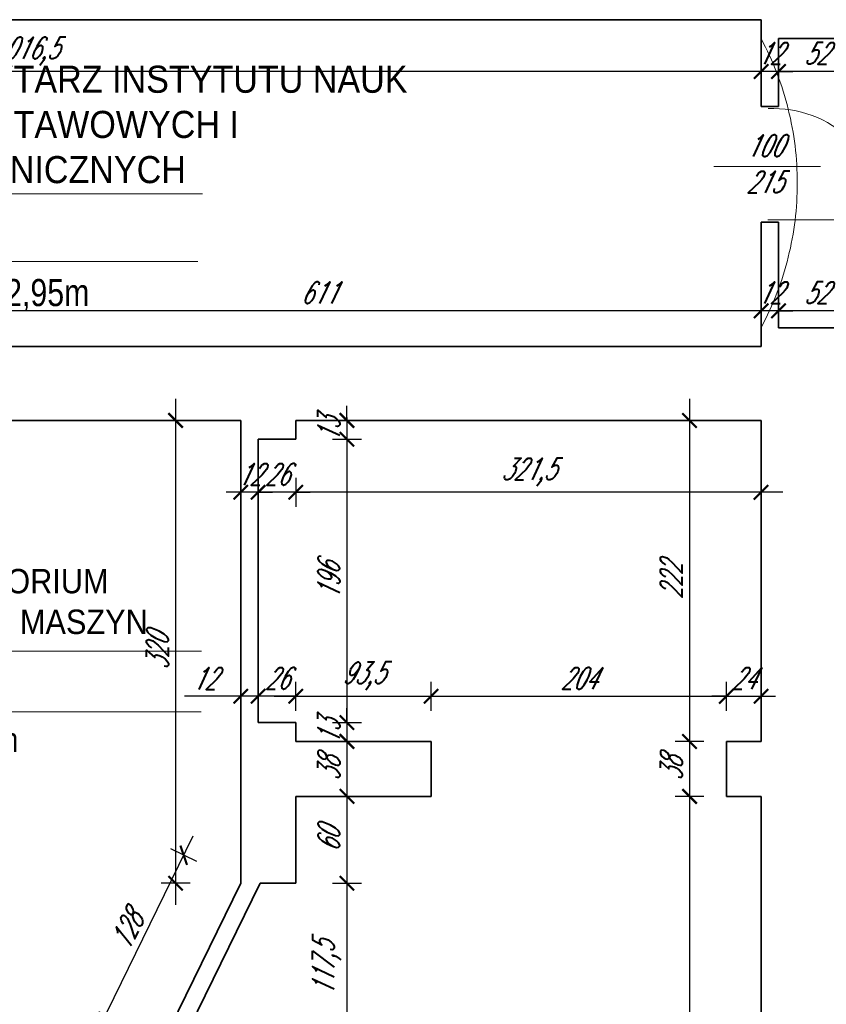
# Model space of a CAD drawing. Header units: millimetres. Extents: x 402 to 79005, y -7782 to 89952.
# Tile 224 of 256: x 24132 to 24689, y 36005 to 36686. Entities that reach past the tile are written whole.
import ezdxf

# ---------------------------------------------------------------- set-up
doc = ezdxf.new("R2010")
doc.units = ezdxf.units.MM
doc.header["$LTSCALE"] = 10
doc.linetypes.add('DASHED', pattern=[19.05, 12.7, -6.35])
doc.layers.get('0').update_dxf_attribs({"lineweight": 0})
doc.layers.get('Defpoints').update_dxf_attribs({"color": 253})
for name, color, linetype, lineweight in [('01 parter - ściany', 253, 'Continuous', 35), ('03_drzwi', 253, 'Continuous', 15), ('04-2_nad', 253, 'DASHED', 5), ('05-01_wymiary', 253, 'Continuous', 5), ('05-03_opis', 253, 'Continuous', 5)]:
    doc.layers.add(name, color=color, linetype=linetype, lineweight=lineweight)
doc.styles.add('ariel', font='ARIAL.TTF', dxfattribs={"width": 0.8})
doc.styles.add('ariel_wym', font='simplex.shx', dxfattribs={"width": 0.65, "oblique": 25})
doc.dimstyles.new('ariel 50 wnętrze', dxfattribs={"dimtxt": 15, "dimasz": 10, "dimexe": 10, "dimexo": 0, "dimgap": 5, "dimtad": 1, "dimdec": 1, "dimrnd": 0.5, "dimtxsty": 'ariel_wym', "dimblk": 'ARCHTICK', "dimcen": 2.5, "dimdle": 15, "dimazin": 0, "dimtfac": 1, "dimtdec": 1, "dimtix": 1, "dimtmove": 0, "dimatfit": 3, "dimldrblk": 'DOT', "dimfxl": 0, "dimarcsym": 0})

# ---------------------------------------------------------------- blocks, each defined once
blk = doc.blocks.new('_ArchTick')
at = {"color": 0, "linetype": 'ByBlock', "const_width": 0.15}
blk.add_lwpolyline([(-0.5, -0.5), (0.5, 0.5)], dxfattribs=at)
blk = doc.blocks.new('*D260')
at = {"layer": '05-01_wymiary', "color": 0, "lineweight": -2}
for p, q in [((24656.33, 36474.79), (24656.33, 36494.79)), ((24708.33, 36474.79), (24708.33, 36494.79)), ((24723.33, 36484.79), (24641.33, 36484.79))]:
    blk.add_line(p, q, dxfattribs=at)
at = {"layer": 'Defpoints', "color": 0}
for p in [(24656.33, 36484.79), (24656.33, 36473.05), (24708.33, 36473.05)]:
    blk.add_point(p, dxfattribs=at)
at = {"layer": '05-01_wymiary', "color": 0, "lineweight": -2, "xscale": 10, "yscale": 10, "zscale": 10, "rotation": 180}
blk.add_blockref('_ArchTick', (24656.33, 36484.79), dxfattribs=at)
at = {"layer": '05-01_wymiary', "color": 0, "lineweight": -2, "xscale": 10, "yscale": 10, "zscale": 10}
blk.add_blockref('_ArchTick', (24708.33, 36484.79), dxfattribs=at)
at = {"layer": '05-01_wymiary', "color": 0, "insert": (24682.33, 36497.29), "char_height": 15, "attachment_point": 5, "style": 'ariel_wym'}
blk.add_mtext('52', dxfattribs=at)
blk = doc.blocks.new('_Dot')
at = {"color": 0, "linetype": 'ByBlock', "lineweight": -2}
blk.add_line((-0.5, 0), (-1, 0), dxfattribs=at)
at = {"color": 0, "linetype": 'ByBlock', "const_width": 0.5}
blk.add_lwpolyline([(-0.25, 0, 1), (0.25, 0, 1)], format="xyb", close=True, dxfattribs=at)
blk = doc.blocks.new('*D261')
at = {"layer": '05-01_wymiary', "color": 0, "lineweight": -2}
for p, q in [((24644.33, 36474.79), (24644.33, 36494.79)), ((24656.33, 36474.79), (24656.33, 36494.79)), ((24644.33, 36484.79), (24634.33, 36484.79)), ((24656.33, 36484.79), (24644.33, 36484.79)), ((24656.33, 36484.79), (24666.33, 36484.79))]:
    blk.add_line(p, q, dxfattribs=at)
at = {"layer": 'Defpoints', "color": 0}
for p in [(24644.33, 36484.79), (24656.33, 36473.05), (24644.33, 36460.05)]:
    blk.add_point(p, dxfattribs=at)
at = {"layer": '05-01_wymiary', "color": 0, "lineweight": -2, "xscale": 10, "yscale": 10, "zscale": 10}
blk.add_blockref('_ArchTick', (24644.33, 36484.79), dxfattribs=at)
at = {"layer": '05-01_wymiary', "color": 0, "lineweight": -2, "xscale": 10, "yscale": 10, "zscale": 10, "rotation": 180}
blk.add_blockref('_ArchTick', (24656.33, 36484.79), dxfattribs=at)
at = {"layer": '05-01_wymiary', "color": 0, "insert": (24650.33, 36497.29), "char_height": 15, "attachment_point": 5, "style": 'ariel_wym'}
blk.add_mtext('12', dxfattribs=at)
blk = doc.blocks.new('*D262')
at = {"layer": '05-01_wymiary', "color": 0, "lineweight": -2}
for p, q in [((24033.32, 36474.79), (24033.32, 36494.79)), ((24644.33, 36474.79), (24644.33, 36494.79)), ((24659.33, 36484.79), (24018.32, 36484.79))]:
    blk.add_line(p, q, dxfattribs=at)
at = {"layer": 'Defpoints', "color": 0}
for p in [(24033.32, 36484.79), (24033.32, 36460.05), (24644.33, 36460.05)]:
    blk.add_point(p, dxfattribs=at)
at = {"layer": '05-01_wymiary', "color": 0, "lineweight": -2, "xscale": 10, "yscale": 10, "zscale": 10, "rotation": 180}
blk.add_blockref('_ArchTick', (24033.32, 36484.79), dxfattribs=at)
at = {"layer": '05-01_wymiary', "color": 0, "lineweight": -2, "xscale": 10, "yscale": 10, "zscale": 10}
blk.add_blockref('_ArchTick', (24644.33, 36484.79), dxfattribs=at)
at = {"layer": '05-01_wymiary', "color": 0, "insert": (24338.83, 36497.29), "char_height": 15, "attachment_point": 5, "style": 'ariel_wym'}
blk.add_mtext('611', dxfattribs=at)
blk = doc.blocks.new('*D374')
at = {"layer": '05-01_wymiary', "color": 0, "lineweight": -2}
for p, q in [((24322.83, 36369.28), (24322.83, 36349.28)), ((24644.33, 36369.28), (24644.33, 36349.28)), ((24659.33, 36359.28), (24307.83, 36359.28))]:
    blk.add_line(p, q, dxfattribs=at)
at = {"layer": 'Defpoints', "color": 0}
for p in [(24322.83, 36408.98), (24644.33, 36408.98), (24322.83, 36359.28)]:
    blk.add_point(p, dxfattribs=at)
at = {"layer": '05-01_wymiary', "color": 0, "lineweight": -2, "xscale": 10, "yscale": 10, "zscale": 10, "rotation": 180}
blk.add_blockref('_ArchTick', (24322.83, 36359.28), dxfattribs=at)
at = {"layer": '05-01_wymiary', "color": 0, "lineweight": -2, "xscale": 10, "yscale": 10, "zscale": 10}
blk.add_blockref('_ArchTick', (24644.33, 36359.28), dxfattribs=at)
at = {"layer": '05-01_wymiary', "color": 0, "insert": (24483.58, 36373.21), "char_height": 15, "attachment_point": 5, "style": 'ariel_wym'}
blk.add_mtext('321,5', dxfattribs=at)
blk = doc.blocks.new('*D375')
at = {"layer": '05-01_wymiary', "color": 0, "lineweight": -2}
for p, q in [((24296.83, 36369.28), (24296.83, 36349.28)), ((24322.83, 36369.28), (24322.83, 36349.28)), ((24296.83, 36359.28), (24286.83, 36359.28)), ((24322.83, 36359.28), (24296.83, 36359.28)), ((24322.83, 36359.28), (24332.83, 36359.28))]:
    blk.add_line(p, q, dxfattribs=at)
at = {"layer": 'Defpoints', "color": 0}
for p in [(24296.83, 36395.98), (24322.83, 36395.98), (24296.83, 36359.28)]:
    blk.add_point(p, dxfattribs=at)
at = {"layer": '05-01_wymiary', "color": 0, "lineweight": -2, "xscale": 10, "yscale": 10, "zscale": 10}
blk.add_blockref('_ArchTick', (24296.83, 36359.28), dxfattribs=at)
at = {"layer": '05-01_wymiary', "color": 0, "lineweight": -2, "xscale": 10, "yscale": 10, "zscale": 10, "rotation": 180}
blk.add_blockref('_ArchTick', (24322.83, 36359.28), dxfattribs=at)
at = {"layer": '05-01_wymiary', "color": 0, "insert": (24309.83, 36371.78), "char_height": 15, "attachment_point": 5, "style": 'ariel_wym'}
blk.add_mtext('26', dxfattribs=at)
blk = doc.blocks.new('*D376')
at = {"layer": '05-01_wymiary', "color": 0, "lineweight": -2}
for p, q in [((24284.83, 36369.28), (24284.83, 36349.28)), ((24296.83, 36369.28), (24296.83, 36349.28)), ((24284.83, 36359.28), (24274.83, 36359.28)), ((24296.83, 36359.28), (24284.83, 36359.28)), ((24296.83, 36359.28), (24306.83, 36359.28))]:
    blk.add_line(p, q, dxfattribs=at)
at = {"layer": 'Defpoints', "color": 0}
for p in [(24284.83, 36408.98), (24296.83, 36395.98), (24284.83, 36359.28)]:
    blk.add_point(p, dxfattribs=at)
at = {"layer": '05-01_wymiary', "color": 0, "lineweight": -2, "xscale": 10, "yscale": 10, "zscale": 10}
blk.add_blockref('_ArchTick', (24284.83, 36359.28), dxfattribs=at)
at = {"layer": '05-01_wymiary', "color": 0, "lineweight": -2, "xscale": 10, "yscale": 10, "zscale": 10, "rotation": 180}
blk.add_blockref('_ArchTick', (24296.83, 36359.28), dxfattribs=at)
at = {"layer": '05-01_wymiary', "color": 0, "insert": (24290.83, 36371.78), "char_height": 15, "attachment_point": 5, "style": 'ariel_wym'}
blk.add_mtext('12', dxfattribs=at)
blk = doc.blocks.new('*D377')
at = {"layer": '05-01_wymiary', "color": 0, "lineweight": -2}
for p, q in [((24358.16, 36408.98), (24358.16, 36418.98)), ((24348.16, 36408.98), (24368.16, 36408.98)), ((24358.16, 36408.98), (24358.16, 36395.98)), ((24348.16, 36395.98), (24368.16, 36395.98)), ((24358.16, 36395.98), (24358.16, 36385.98))]:
    blk.add_line(p, q, dxfattribs=at)
at = {"layer": 'Defpoints', "color": 0}
for p in [(24322.83, 36408.98), (24322.83, 36395.98), (24358.16, 36395.98)]:
    blk.add_point(p, dxfattribs=at)
at = {"layer": '05-01_wymiary', "color": 0, "lineweight": -2, "xscale": 10, "yscale": 10, "zscale": 10}
for p, rotation in [((24358.16, 36408.98), 270), ((24358.16, 36395.98), 90)]:
    blk.add_blockref('_ArchTick', p, dxfattribs=dict(at, rotation=rotation))
at = {"layer": '05-01_wymiary', "color": 0, "insert": (24345.66, 36402.48), "char_height": 15, "attachment_point": 5, "rotation": 90, "style": 'ariel_wym'}
blk.add_mtext('13', dxfattribs=at)
blk = doc.blocks.new('*D378')
at = {"layer": '05-01_wymiary', "color": 0, "lineweight": -2}
for p, q in [((24358.16, 36410.98), (24358.16, 36185.05)), ((24348.16, 36395.98), (24368.16, 36395.98)), ((24348.16, 36200.05), (24368.16, 36200.05))]:
    blk.add_line(p, q, dxfattribs=at)
at = {"layer": 'Defpoints', "color": 0}
for p in [(24322.83, 36395.98), (24322.83, 36200.05), (24358.16, 36200.05)]:
    blk.add_point(p, dxfattribs=at)
at = {"layer": '05-01_wymiary', "color": 0, "lineweight": -2, "xscale": 10, "yscale": 10, "zscale": 10}
for p, rotation in [((24358.16, 36395.98), 90), ((24358.16, 36200.05), 270)]:
    blk.add_blockref('_ArchTick', p, dxfattribs=dict(at, rotation=rotation))
at = {"layer": '05-01_wymiary', "color": 0, "insert": (24345.66, 36298.01), "char_height": 15, "attachment_point": 5, "rotation": 90, "style": 'ariel_wym'}
blk.add_mtext('196', dxfattribs=at)
blk = doc.blocks.new('*D379')
at = {"layer": '05-01_wymiary', "color": 0, "lineweight": -2}
for p, q in [((24358.16, 36200.05), (24358.16, 36210.05)), ((24348.16, 36200.05), (24368.16, 36200.05)), ((24358.16, 36200.05), (24358.16, 36187.05)), ((24348.16, 36187.05), (24368.16, 36187.05)), ((24358.16, 36187.05), (24358.16, 36177.05))]:
    blk.add_line(p, q, dxfattribs=at)
at = {"layer": 'Defpoints', "color": 0}
for p in [(24322.83, 36200.05), (24322.83, 36187.05), (24358.16, 36187.05)]:
    blk.add_point(p, dxfattribs=at)
at = {"layer": '05-01_wymiary', "color": 0, "lineweight": -2, "xscale": 10, "yscale": 10, "zscale": 10}
for p, rotation in [((24358.16, 36200.05), 270), ((24358.16, 36187.05), 90)]:
    blk.add_blockref('_ArchTick', p, dxfattribs=dict(at, rotation=rotation))
at = {"layer": '05-01_wymiary', "color": 0, "insert": (24345.66, 36193.55), "char_height": 15, "attachment_point": 5, "rotation": 90, "style": 'ariel_wym'}
blk.add_mtext('13', dxfattribs=at)
blk = doc.blocks.new('*D380')
at = {"layer": '05-01_wymiary', "color": 0, "lineweight": -2}
for p, q in [((24322.83, 36208.25), (24322.83, 36228.25)), ((24416.33, 36208.25), (24416.33, 36228.25)), ((24307.83, 36218.25), (24431.33, 36218.25))]:
    blk.add_line(p, q, dxfattribs=at)
at = {"layer": 'Defpoints', "color": 0}
for p in [(24416.33, 36218.25), (24322.83, 36187.05), (24416.33, 36187.05)]:
    blk.add_point(p, dxfattribs=at)
at = {"layer": '05-01_wymiary', "color": 0, "lineweight": -2, "xscale": 10, "yscale": 10, "zscale": 10, "rotation": 180}
blk.add_blockref('_ArchTick', (24322.83, 36218.25), dxfattribs=at)
at = {"layer": '05-01_wymiary', "color": 0, "lineweight": -2, "xscale": 10, "yscale": 10, "zscale": 10}
blk.add_blockref('_ArchTick', (24416.33, 36218.25), dxfattribs=at)
at = {"layer": '05-01_wymiary', "color": 0, "insert": (24369.58, 36232.18), "char_height": 15, "attachment_point": 5, "style": 'ariel_wym'}
blk.add_mtext('93,5', dxfattribs=at)
blk = doc.blocks.new('*D381')
at = {"layer": '05-01_wymiary', "color": 0, "lineweight": -2}
for p, q in [((24416.33, 36208.25), (24416.33, 36228.25)), ((24620.33, 36208.25), (24620.33, 36228.25)), ((24401.33, 36218.25), (24635.33, 36218.25))]:
    blk.add_line(p, q, dxfattribs=at)
at = {"layer": 'Defpoints', "color": 0}
for p in [(24620.33, 36218.25), (24416.33, 36187.05), (24620.33, 36187.05)]:
    blk.add_point(p, dxfattribs=at)
at = {"layer": '05-01_wymiary', "color": 0, "lineweight": -2, "xscale": 10, "yscale": 10, "zscale": 10, "rotation": 180}
blk.add_blockref('_ArchTick', (24416.33, 36218.25), dxfattribs=at)
at = {"layer": '05-01_wymiary', "color": 0, "lineweight": -2, "xscale": 10, "yscale": 10, "zscale": 10}
blk.add_blockref('_ArchTick', (24620.33, 36218.25), dxfattribs=at)
at = {"layer": '05-01_wymiary', "color": 0, "insert": (24518.33, 36230.75), "char_height": 15, "attachment_point": 5, "style": 'ariel_wym'}
blk.add_mtext('204', dxfattribs=at)
blk = doc.blocks.new('*D382')
at = {"layer": '05-01_wymiary', "color": 0, "lineweight": -2}
for p, q in [((24620.33, 36208.25), (24620.33, 36228.25)), ((24644.33, 36208.25), (24644.33, 36228.25)), ((24620.33, 36218.25), (24610.33, 36218.25)), ((24620.33, 36218.25), (24644.33, 36218.25)), ((24644.33, 36218.25), (24654.33, 36218.25))]:
    blk.add_line(p, q, dxfattribs=at)
at = {"layer": 'Defpoints', "color": 0}
for p in [(24644.33, 36218.25), (24620.33, 36187.05), (24644.33, 36187.05)]:
    blk.add_point(p, dxfattribs=at)
at = {"layer": '05-01_wymiary', "color": 0, "lineweight": -2, "xscale": 10, "yscale": 10, "zscale": 10}
blk.add_blockref('_ArchTick', (24620.33, 36218.25), dxfattribs=at)
at = {"layer": '05-01_wymiary', "color": 0, "lineweight": -2, "xscale": 10, "yscale": 10, "zscale": 10, "rotation": 180}
blk.add_blockref('_ArchTick', (24644.33, 36218.25), dxfattribs=at)
at = {"layer": '05-01_wymiary', "color": 0, "insert": (24632.33, 36230.75), "char_height": 15, "attachment_point": 5, "style": 'ariel_wym'}
blk.add_mtext('24', dxfattribs=at)
blk = doc.blocks.new('*D383')
at = {"layer": '05-01_wymiary', "color": 0, "lineweight": -2}
for p, q in [((24594.87, 36423.98), (24594.87, 36172.05)), ((24604.87, 36408.98), (24584.87, 36408.98)), ((24604.87, 36187.05), (24584.87, 36187.05))]:
    blk.add_line(p, q, dxfattribs=at)
at = {"layer": 'Defpoints', "color": 0}
for p in [(24644.33, 36408.98), (24594.87, 36187.05), (24644.33, 36187.05)]:
    blk.add_point(p, dxfattribs=at)
at = {"layer": '05-01_wymiary', "color": 0, "lineweight": -2, "xscale": 10, "yscale": 10, "zscale": 10}
for p, rotation in [((24594.87, 36408.98), 90), ((24594.87, 36187.05), 270)]:
    blk.add_blockref('_ArchTick', p, dxfattribs=dict(at, rotation=rotation))
at = {"layer": '05-01_wymiary', "color": 0, "insert": (24582.37, 36298.01), "char_height": 15, "attachment_point": 5, "rotation": 90, "style": 'ariel_wym'}
blk.add_mtext('222', dxfattribs=at)
blk = doc.blocks.new('*D384')
at = {"layer": '05-01_wymiary', "color": 0, "lineweight": -2}
for p, q in [((24594.87, 36202.05), (24594.87, 36134.05)), ((24604.87, 36187.05), (24584.87, 36187.05)), ((24604.87, 36149.05), (24584.87, 36149.05))]:
    blk.add_line(p, q, dxfattribs=at)
at = {"layer": 'Defpoints', "color": 0}
for p in [(24620.33, 36187.05), (24594.87, 36149.05), (24620.33, 36149.05)]:
    blk.add_point(p, dxfattribs=at)
at = {"layer": '05-01_wymiary', "color": 0, "lineweight": -2, "xscale": 10, "yscale": 10, "zscale": 10}
for p, rotation in [((24594.87, 36187.05), 90), ((24594.87, 36149.05), 270)]:
    blk.add_blockref('_ArchTick', p, dxfattribs=dict(at, rotation=rotation))
at = {"layer": '05-01_wymiary', "color": 0, "insert": (24582.37, 36168.05), "char_height": 15, "attachment_point": 5, "rotation": 90, "style": 'ariel_wym'}
blk.add_mtext('38', dxfattribs=at)
blk = doc.blocks.new('*D385')
at = {"layer": '05-01_wymiary', "color": 0, "lineweight": -2}
for p, q in [((24594.87, 36164.05), (24594.87, 35688.05)), ((24604.87, 36149.05), (24584.87, 36149.05)), ((24604.87, 35703.05), (24584.87, 35703.05))]:
    blk.add_line(p, q, dxfattribs=at)
at = {"layer": 'Defpoints', "color": 0}
for p in [(24620.33, 36149.05), (24594.87, 35703.05), (24644.33, 35703.05)]:
    blk.add_point(p, dxfattribs=at)
at = {"layer": '05-01_wymiary', "color": 0, "lineweight": -2, "xscale": 10, "yscale": 10, "zscale": 10}
for p, rotation in [((24594.87, 36149.05), 90), ((24594.87, 35703.05), 270)]:
    blk.add_blockref('_ArchTick', p, dxfattribs=dict(at, rotation=rotation))
at = {"layer": '05-01_wymiary', "color": 0, "insert": (24582.37, 35926.05), "char_height": 15, "attachment_point": 5, "rotation": 90, "style": 'ariel_wym'}
blk.add_mtext('446', dxfattribs=at)
blk = doc.blocks.new('*D386')
at = {"layer": '05-01_wymiary', "color": 0, "lineweight": -2}
for p, q in [((24358.16, 36202.05), (24358.16, 36134.05)), ((24348.16, 36187.05), (24368.16, 36187.05)), ((24348.16, 36149.05), (24368.16, 36149.05))]:
    blk.add_line(p, q, dxfattribs=at)
at = {"layer": 'Defpoints', "color": 0}
for p in [(24322.83, 36187.05), (24322.83, 36149.05), (24358.16, 36149.05)]:
    blk.add_point(p, dxfattribs=at)
at = {"layer": '05-01_wymiary', "color": 0, "lineweight": -2, "xscale": 10, "yscale": 10, "zscale": 10}
for p, rotation in [((24358.16, 36187.05), 90), ((24358.16, 36149.05), 270)]:
    blk.add_blockref('_ArchTick', p, dxfattribs=dict(at, rotation=rotation))
at = {"layer": '05-01_wymiary', "color": 0, "insert": (24345.66, 36168.05), "char_height": 15, "attachment_point": 5, "rotation": 90, "style": 'ariel_wym'}
blk.add_mtext('38', dxfattribs=at)
blk = doc.blocks.new('*D387')
at = {"layer": '05-01_wymiary', "color": 0, "lineweight": -2}
for p, q in [((24358.16, 36164.05), (24358.16, 36074)), ((24348.16, 36149.05), (24368.16, 36149.05)), ((24348.16, 36089), (24368.16, 36089))]:
    blk.add_line(p, q, dxfattribs=at)
at = {"layer": 'Defpoints', "color": 0}
for p in [(24322.83, 36149.05), (24320.83, 36089), (24358.16, 36089)]:
    blk.add_point(p, dxfattribs=at)
at = {"layer": '05-01_wymiary', "color": 0, "lineweight": -2, "xscale": 10, "yscale": 10, "zscale": 10}
for p, rotation in [((24358.16, 36149.05), 90), ((24358.16, 36089), 270)]:
    blk.add_blockref('_ArchTick', p, dxfattribs=dict(at, rotation=rotation))
at = {"layer": '05-01_wymiary', "color": 0, "insert": (24345.66, 36119.02), "char_height": 15, "attachment_point": 5, "rotation": 90, "style": 'ariel_wym'}
blk.add_mtext('60', dxfattribs=at)
blk = doc.blocks.new('*D388')
at = {"layer": '05-01_wymiary', "color": 0, "lineweight": -2}
for p, q in [((24358.16, 36104), (24358.16, 35956.45)), ((24348.16, 36089), (24368.16, 36089)), ((24348.16, 35971.45), (24368.16, 35971.45))]:
    blk.add_line(p, q, dxfattribs=at)
at = {"layer": 'Defpoints', "color": 0}
for p in [(24320.83, 36089), (24240.63, 35971.45), (24358.16, 35971.45)]:
    blk.add_point(p, dxfattribs=at)
at = {"layer": '05-01_wymiary', "color": 0, "lineweight": -2, "xscale": 10, "yscale": 10, "zscale": 10}
for p, rotation in [((24358.16, 36089), 90), ((24358.16, 35971.45), 270)]:
    blk.add_blockref('_ArchTick', p, dxfattribs=dict(at, rotation=rotation))
at = {"layer": '05-01_wymiary', "color": 0, "insert": (24344.23, 36030.22), "char_height": 15, "attachment_point": 5, "rotation": 90, "style": 'ariel_wym'}
blk.add_mtext('117,5', dxfattribs=at)
blk = doc.blocks.new('*D393')
at = {"layer": '05-01_wymiary', "color": 0, "lineweight": -2}
for p, q in [((24296.83, 36208.25), (24296.83, 36228.25)), ((24322.83, 36208.25), (24322.83, 36228.25)), ((24296.83, 36218.25), (24286.83, 36218.25)), ((24322.83, 36218.25), (24296.83, 36218.25)), ((24322.83, 36218.25), (24332.83, 36218.25))]:
    blk.add_line(p, q, dxfattribs=at)
at = {"layer": 'Defpoints', "color": 0}
for p in [(24296.83, 36218.25), (24296.83, 36200.05), (24322.83, 36187.05)]:
    blk.add_point(p, dxfattribs=at)
at = {"layer": '05-01_wymiary', "color": 0, "lineweight": -2, "xscale": 10, "yscale": 10, "zscale": 10}
blk.add_blockref('_ArchTick', (24296.83, 36218.25), dxfattribs=at)
at = {"layer": '05-01_wymiary', "color": 0, "lineweight": -2, "xscale": 10, "yscale": 10, "zscale": 10, "rotation": 180}
blk.add_blockref('_ArchTick', (24322.83, 36218.25), dxfattribs=at)
at = {"layer": '05-01_wymiary', "color": 0, "insert": (24309.83, 36230.75), "char_height": 15, "attachment_point": 5, "style": 'ariel_wym'}
blk.add_mtext('26', dxfattribs=at)
blk = doc.blocks.new('*D394')
at = {"layer": '05-01_wymiary', "color": 0, "lineweight": -2}
for p, q in [((24284.83, 36208.25), (24284.83, 36228.25)), ((24296.83, 36208.25), (24296.83, 36228.25)), ((24284.83, 36218.25), (24246.05, 36218.25)), ((24311.83, 36218.25), (24269.83, 36218.25))]:
    blk.add_line(p, q, dxfattribs=at)
at = {"layer": 'Defpoints', "color": 0}
for p in [(24284.83, 36218.25), (24284.83, 36202.11), (24296.83, 36200.05)]:
    blk.add_point(p, dxfattribs=at)
at = {"layer": '05-01_wymiary', "color": 0, "lineweight": -2, "xscale": 10, "yscale": 10, "zscale": 10, "rotation": 180}
blk.add_blockref('_ArchTick', (24284.83, 36218.25), dxfattribs=at)
at = {"layer": '05-01_wymiary', "color": 0, "lineweight": -2, "xscale": 10, "yscale": 10, "zscale": 10}
blk.add_blockref('_ArchTick', (24296.83, 36218.25), dxfattribs=at)
at = {"layer": '05-01_wymiary', "color": 0, "insert": (24259.55, 36230.54), "char_height": 15, "attachment_point": 5, "style": 'ariel_wym'}
blk.add_mtext('12', dxfattribs=at)
blk = doc.blocks.new('*D395')
at = {"layer": '05-01_wymiary', "color": 0, "lineweight": -2}
for p, q in [((24239.78, 36423.98), (24239.78, 36074)), ((24249.78, 36408.98), (24229.78, 36408.98)), ((24249.78, 36089), (24229.78, 36089))]:
    blk.add_line(p, q, dxfattribs=at)
at = {"layer": 'Defpoints', "color": 0}
for p in [(24284.83, 36408.98), (24239.78, 36089), (24284.83, 36089)]:
    blk.add_point(p, dxfattribs=at)
at = {"layer": '05-01_wymiary', "color": 0, "lineweight": -2, "xscale": 10, "yscale": 10, "zscale": 10}
for p, rotation in [((24239.78, 36408.98), 90), ((24239.78, 36089), 270)]:
    blk.add_blockref('_ArchTick', p, dxfattribs=dict(at, rotation=rotation))
at = {"layer": '05-01_wymiary', "color": 0, "insert": (24227.28, 36248.99), "char_height": 15, "attachment_point": 5, "rotation": 90, "style": 'ariel_wym'}
blk.add_mtext('320', dxfattribs=at)
blk = doc.blocks.new('*D396')
at = {"layer": '05-01_wymiary', "color": 0, "lineweight": -2}
for p, q in [((24182.59, 35980.08), (24251.99, 36121.78)), ((24254.38, 36103.91), (24236.42, 36112.71)), ((24198.17, 35989.15), (24180.21, 35997.95))]:
    blk.add_line(p, q, dxfattribs=at)
at = {"layer": 'Defpoints', "color": 0}
for p in [(24245.4, 36108.31), (24284.83, 36089), (24228.63, 35974.23)]:
    blk.add_point(p, dxfattribs=at)
at = {"layer": '05-01_wymiary', "color": 0, "lineweight": -2, "xscale": 10, "yscale": 10, "zscale": 10}
for p, rotation in [((24245.4, 36108.31), 63.90549656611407), ((24189.19, 35993.55), 243.9054965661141)]:
    blk.add_blockref('_ArchTick', p, dxfattribs=dict(at, rotation=rotation))
at = {"layer": '05-01_wymiary', "color": 0, "insert": (24206.07, 36056.43), "char_height": 15, "attachment_point": 5, "rotation": 63.9055, "style": 'ariel_wym'}
blk.add_mtext('128', dxfattribs=at)
blk = doc.blocks.new('*D408')
at = {"layer": '05-01_wymiary', "color": 0, "lineweight": -2}
for p, q in [((24656.33, 36660.19), (24656.33, 36640.19)), ((24708.33, 36660.19), (24708.33, 36640.19)), ((24723.33, 36650.19), (24641.33, 36650.19))]:
    blk.add_line(p, q, dxfattribs=at)
at = {"layer": 'Defpoints', "color": 0}
for p in [(24656.33, 36673.05), (24708.33, 36673.05), (24656.33, 36650.19)]:
    blk.add_point(p, dxfattribs=at)
at = {"layer": '05-01_wymiary', "color": 0, "lineweight": -2, "xscale": 10, "yscale": 10, "zscale": 10, "rotation": 180}
blk.add_blockref('_ArchTick', (24656.33, 36650.19), dxfattribs=at)
at = {"layer": '05-01_wymiary', "color": 0, "lineweight": -2, "xscale": 10, "yscale": 10, "zscale": 10}
blk.add_blockref('_ArchTick', (24708.33, 36650.19), dxfattribs=at)
at = {"layer": '05-01_wymiary', "color": 0, "insert": (24682.33, 36662.69), "char_height": 15, "attachment_point": 5, "style": 'ariel_wym'}
blk.add_mtext('52', dxfattribs=at)
blk = doc.blocks.new('*D409')
at = {"layer": '05-01_wymiary', "color": 0, "lineweight": -2}
for p, q in [((24644.33, 36660.19), (24644.33, 36640.19)), ((24656.33, 36660.19), (24656.33, 36640.19)), ((24644.33, 36650.19), (24634.33, 36650.19)), ((24656.33, 36650.19), (24644.33, 36650.19)), ((24656.33, 36650.19), (24666.33, 36650.19))]:
    blk.add_line(p, q, dxfattribs=at)
at = {"layer": 'Defpoints', "color": 0}
for p in [(24644.33, 36686.05), (24656.33, 36673.05), (24644.33, 36650.19)]:
    blk.add_point(p, dxfattribs=at)
at = {"layer": '05-01_wymiary', "color": 0, "lineweight": -2, "xscale": 10, "yscale": 10, "zscale": 10}
blk.add_blockref('_ArchTick', (24644.33, 36650.19), dxfattribs=at)
at = {"layer": '05-01_wymiary', "color": 0, "lineweight": -2, "xscale": 10, "yscale": 10, "zscale": 10, "rotation": 180}
blk.add_blockref('_ArchTick', (24656.33, 36650.19), dxfattribs=at)
at = {"layer": '05-01_wymiary', "color": 0, "insert": (24650.33, 36662.69), "char_height": 15, "attachment_point": 5, "style": 'ariel_wym'}
blk.add_mtext('12', dxfattribs=at)
blk = doc.blocks.new('*D410')
at = {"layer": '05-01_wymiary', "color": 0, "lineweight": -2}
for p, q in [((23627.78, 36660.19), (23627.78, 36640.19)), ((24644.33, 36660.19), (24644.33, 36640.19)), ((24659.33, 36650.19), (23612.78, 36650.19))]:
    blk.add_line(p, q, dxfattribs=at)
at = {"layer": 'Defpoints', "color": 0}
for p in [(23627.78, 36686.05), (24644.33, 36686.05), (23627.78, 36650.19)]:
    blk.add_point(p, dxfattribs=at)
at = {"layer": '05-01_wymiary', "color": 0, "lineweight": -2, "xscale": 10, "yscale": 10, "zscale": 10, "rotation": 180}
blk.add_blockref('_ArchTick', (23627.78, 36650.19), dxfattribs=at)
at = {"layer": '05-01_wymiary', "color": 0, "lineweight": -2, "xscale": 10, "yscale": 10, "zscale": 10}
blk.add_blockref('_ArchTick', (24644.33, 36650.19), dxfattribs=at)
at = {"layer": '05-01_wymiary', "color": 0, "insert": (24136.06, 36664.11), "char_height": 15, "attachment_point": 5, "style": 'ariel_wym'}
blk.add_mtext('1016,5', dxfattribs=at)

msp = doc.modelspace()

# ---------------------------------------------------------------- linework, layer by layer
at = {"layer": '01 parter - ściany'}
for p, q in [((24644.332, 36686.047), (23627.783, 36686.047)), ((24644.332, 36686.047), (24644.332, 36626.047)), ((24644.332, 36686.047), (24644.332, 36673.047)), ((24656.332, 36626.047), (24656.332, 36673.047)), ((24656.332, 36673.047), (24708.332, 36673.047)), ((24656.332, 36626.047), (24644.332, 36626.047)), ((24644.332, 36546.047), (24644.332, 36460.047)), ((24656.332, 36546.047), (24644.332, 36546.047)), ((24656.332, 36473.047), (24656.332, 36546.047)), ((24644.332, 36473.047), (24644.332, 36460.047)), ((24708.332, 36473.047), (24656.332, 36473.047)), ((24456.929, 36460.047), (24033.321, 36460.047)), ((24644.332, 36460.047), (24456.929, 36460.047)), ((24284.835, 36408.98), (24033.321, 36408.98)), ((24284.835, 36088.996), (24284.835, 36408.98)), ((24456.929, 36408.98), (24322.835, 36408.98)), ((24322.835, 36395.98), (24322.835, 36408.98)), ((24644.332, 36408.98), (24456.929, 36408.98)), ((24644.332, 36187.047), (24644.332, 36408.98)), ((24296.835, 36200.047), (24296.835, 36395.98)), ((24322.835, 36395.98), (24296.835, 36395.98)), ((24322.835, 36200.047), (24296.835, 36200.047)), ((24322.835, 36187.047), (24322.835, 36200.047)), ((24416.332, 36187.047), (24322.835, 36187.047)), ((24416.332, 36187.047), (24416.332, 36149.047)), ((24644.332, 36187.047), (24620.332, 36187.047)), ((24620.332, 36187.047), (24620.332, 36149.047)), ((24322.835, 36088.996), (24322.835, 36149.047)), ((24416.332, 36149.047), (24322.835, 36149.047)), ((24644.332, 36149.047), (24620.332, 36149.047)), ((24644.332, 35844.047), (24644.332, 36149.047)), ((24228.627, 35974.234), (24284.835, 36088.996)), ((24240.627, 35971.454), (24298.197, 36088.996)), ((24298.197, 36088.996), (24322.835, 36088.996))]:
    msp.add_line(p, q, dxfattribs=at)
at = {"layer": '03_drzwi'}
for p, q in [((24685.424, 36584.487), (24611.765, 36584.501)), ((24728.986, 36547.716), (24648.986, 36547.716))]:
    msp.add_line(p, q, dxfattribs=at)
msp.add_arc((24652.971, 36548.605), 76.02, 359.329735, 92.85622, dxfattribs=at)
at = {"layer": '04-2_nad', "ltscale": 2}
msp.add_arc((24456.832, 36573.047), 212.5, 331.927513, 28.072487, dxfattribs=at)
at = {"layer": '05-03_opis'}
for p, q in [((23953.82, 36565.657), (24258.285, 36565.657)), ((23954.273, 36518.971), (24255.116, 36518.971)), ((23927.313, 36249.535), (24257.596, 36249.535)), ((23927.721, 36207.518), (24257.419, 36207.518))]:
    msp.add_line(p, q, dxfattribs=at)

# ---------------------------------------------------------------- texts
at = {"layer": '03_drzwi', "insert": (24634.214, 36566.362), "char_height": 15, "width": 160.59049, "attachment_point": 7, "rotation": 0.008499, "style": 'ariel_wym'}
msp.add_mtext('100\\P215', dxfattribs=at)
at = {"layer": '05-03_opis', "attachment_point": 4, "style": 'ariel'}
for s, insert, char_height, width in [('\\W0.9;{\\fArial|b0|i0|c238|p34;KORYTARZ INSTYTUTU NAUK PODSTAWOWYCH I TECHNICZNYCH}', (24061.076, 36613.505), 18.73872, 375.0449), ('{\\fArial|b0|i0|c238|p34; H\\H0.7x;pom\\H1.429x; - 2,95m}', (24053.946, 36495.408), 18.73872, 258.2312), ('\\W0.9;{\\fArial|b0|i0|c238|p34;LABORATORIUM \\PDYNAMIKI MASZYN}', (24023.843, 36283.689), 16.86485, 337.5404), ('{\\fArial|b0|i0|c238|p34; H\\H0.7x;pom\\H1.429x; - 2,95m}', (24017.427, 36186.311), 16.86485, 232.4081)]:
    msp.add_mtext(s, dxfattribs=dict(at, insert=insert, char_height=char_height, width=width))

# ---------------------------------------------------------------- dimensions: what is measured, and where the dimension line sits
at = {"layer": '05-01_wymiary'}
for base, p1, p2, picture, middle in [((23627.783, 36650.186), (24644.332, 36686.047), (23627.783, 36686.047), '*D410', (24136.057, 36664.114)), ((24644.332, 36650.186), (24656.332, 36673.047), (24644.332, 36686.047), '*D409', (24650.332, 36662.686)), ((24656.332, 36650.186), (24708.332, 36673.047), (24656.332, 36673.047), '*D408', (24682.332, 36662.686)), ((24033.321, 36484.792), (24644.332, 36460.047), (24033.321, 36460.047), '*D262', (24338.827, 36497.292)), ((24644.332, 36484.792), (24656.332, 36473.047), (24644.332, 36460.047), '*D261', (24650.332, 36497.292)), ((24656.332, 36484.792), (24708.332, 36473.047), (24656.332, 36473.047), '*D260', (24682.332, 36497.292)), ((24284.835, 36359.279), (24296.835, 36395.98), (24284.835, 36408.98), '*D376', (24290.835, 36371.779)), ((24296.835, 36359.279), (24322.835, 36395.98), (24296.835, 36395.98), '*D375', (24309.835, 36371.779)), ((24296.835, 36218.254), (24322.835, 36187.047), (24296.835, 36200.047), '*D393', (24309.835, 36230.754)), ((24620.332, 36218.254), (24416.332, 36187.047), (24620.332, 36187.047), '*D381', (24518.332, 36230.754)), ((24644.332, 36218.254), (24620.332, 36187.047), (24644.332, 36187.047), '*D382', (24632.332, 36230.754))]:
    dim = msp.add_linear_dim(base=base, p1=p1, p2=p2, dimstyle='ariel 50 wnętrze', override={"dimtmove": 1}, dxfattribs=at)
    dim.commit()
    dim.dimension.update_dxf_attribs({"geometry": picture, "text_midpoint": middle})
for base, p1, p2, picture, middle in [((24239.783, 36088.996), (24284.835, 36408.98), (24284.835, 36088.996), '*D395', (24227.283, 36248.988)), ((24594.868, 36187.047), (24644.332, 36408.98), (24644.332, 36187.047), '*D383', (24582.368, 36298.013)), ((24358.158, 36395.98), (24322.835, 36408.98), (24322.835, 36395.98), '*D377', (24345.658, 36402.48))]:
    dim = msp.add_linear_dim(base=base, p1=p1, p2=p2, angle=90, dimstyle='ariel 50 wnętrze', dxfattribs=at)
    dim.commit()
    dim.dimension.update_dxf_attribs({"geometry": picture, "text_midpoint": middle})
for base, p1, p2, picture, middle in [((24322.835, 36359.279), (24644.332, 36408.98), (24322.835, 36408.98), '*D374', (24483.583, 36373.208)), ((24416.332, 36218.254), (24322.835, 36187.047), (24416.332, 36187.047), '*D380', (24369.583, 36232.182))]:
    dim = msp.add_linear_dim(base=base, p1=p1, p2=p2, dimstyle='ariel 50 wnętrze', dxfattribs=at)
    dim.commit()
    dim.dimension.update_dxf_attribs({"geometry": picture, "text_midpoint": middle})
for base, p1, p2, picture, middle in [((24358.158, 36200.047), (24322.835, 36395.98), (24322.835, 36200.047), '*D378', (24345.658, 36298.013)), ((24358.158, 36187.047), (24322.835, 36200.047), (24322.835, 36187.047), '*D379', (24345.658, 36193.547)), ((24358.158, 36149.047), (24322.835, 36187.047), (24322.835, 36149.047), '*D386', (24345.658, 36168.047)), ((24594.868, 36149.047), (24620.332, 36187.047), (24620.332, 36149.047), '*D384', (24582.368, 36168.047)), ((24358.158, 36088.996), (24322.835, 36149.047), (24320.835, 36088.996), '*D387', (24345.658, 36119.021)), ((24594.868, 35703.047), (24620.332, 36149.047), (24644.332, 35703.047), '*D385', (24582.368, 35926.047)), ((24358.158, 35971.454), (24320.835, 36088.996), (24240.627, 35971.454), '*D388', (24344.23, 36030.225))]:
    dim = msp.add_linear_dim(base=base, p1=p1, p2=p2, angle=90, dimstyle='ariel 50 wnętrze', override={"dimtmove": 1}, dxfattribs=at)
    dim.commit()
    dim.dimension.update_dxf_attribs({"geometry": picture, "text_midpoint": middle})
dim = msp.add_linear_dim(base=(24284.835, 36218.254), p1=(24296.835, 36200.047), p2=(24284.835, 36202.106), dimstyle='ariel 50 wnętrze', override={"dimtmove": 1}, dxfattribs=at)
dim.commit()
dim.dimension.update_dxf_attribs({"geometry": '*D394', "text_midpoint": (24259.553, 36218.148), "dimtype": 160})
dim = msp.add_aligned_dim(p1=(24228.627, 35974.234), p2=(24284.835, 36088.996), distance=43.915, dimstyle='ariel 50 wnętrze', dxfattribs=at)
dim.commit()
dim.dimension.update_dxf_attribs({"geometry": '*D396', "text_midpoint": (24206.067, 36056.429)})

doc.saveas('drawing.dxf')
